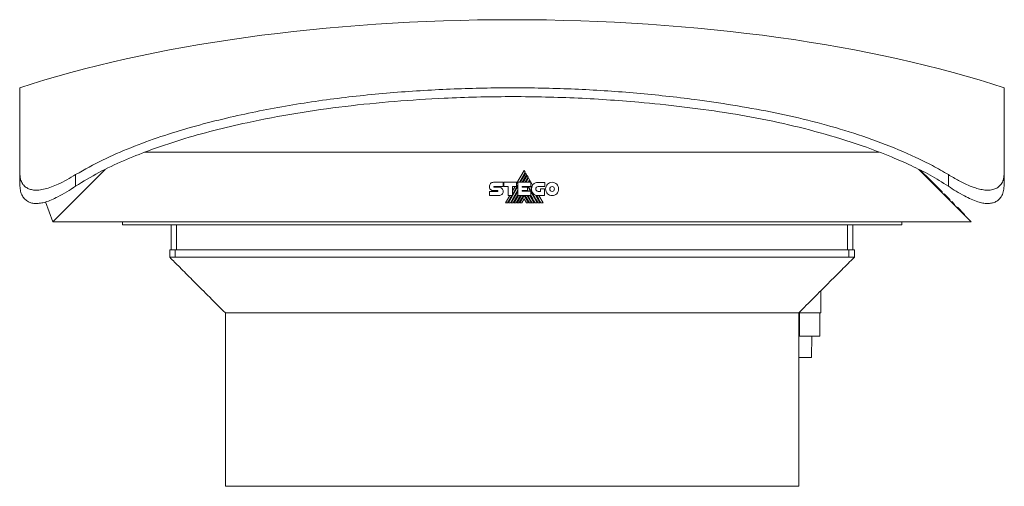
# Model space of a CAD drawing. Header units: millimetres. Extents: x 33 to 1164, y 152 to 721.
# Tile 5 of 5: x 811 to 1164, y 553 to 721. Entities that reach past the tile are written whole.
import ezdxf

# ---------------------------------------------------------------- set-up
doc = ezdxf.new("R2010")
doc.units = ezdxf.units.MM
doc.linetypes.add('PHANTOM', pattern=[12.7, 6.35, -1.27, 1.27, -1.27, 1.27, -1.27])
doc.layers.add('___VS___', color=7, linetype='Continuous', lineweight=15)

msp = doc.modelspace()

# ---------------------------------------------------------------- linework, layer by layer
at = {"color": 7, "linetype": 'Continuous', "lineweight": 15}
for p, q in [((855.39, 673.13), (1119.23, 673.13)), ((810.64, 665.1), (810.64, 660.96)), ((822.42, 648.13), (841.25, 666.96)), ((830.64, 665.1), (830.64, 660.96)), ((991.8, 666.59), (989.08, 661.88)), ((990.08, 662.35), (992.17, 665.97)), ((992.33, 665.69), (990.4, 662.35)), ((991.11, 662.35), (992.68, 665.08)), ((992.17, 665.97), (991.8, 666.59)), ((992.68, 665.08), (992.33, 665.69)), ((1133.59, 666.96), (1152.42, 648.13)), ((1134.2, 666.65), (1137.42, 663.43)), ((1144.19, 665.1), (1144.19, 660.96)), ((1164.19, 665.1), (1164.19, 660.96)), ((980.77, 662.37), (984.19, 662.37)), ((984.19, 662.37), (984.19, 660.84)), ((984.53, 660.84), (984.53, 662.36)), ((984.53, 662.36), (989.08, 662.36)), ((989.08, 662.36), (989.08, 660.85)), ((989.54, 657.64), (989.54, 662.35)), ((989.54, 662.35), (994.18, 662.35)), ((992.84, 664.8), (991.43, 662.35)), ((992.14, 662.35), (993.2, 664.18)), ((993.36, 663.91), (992.46, 662.35)), ((993.2, 664.18), (992.84, 664.8)), ((993.19, 662.35), (993.72, 663.28)), ((993.72, 663.28), (993.36, 663.91)), ((993.88, 663.01), (993.5, 662.35)), ((994.83, 661.35), (993.88, 663.01)), ((994.18, 662.35), (994.18, 660.83)), ((996.78, 662.34), (999.16, 662.34)), ((999.16, 662.34), (999.16, 660.81)), ((1137.42, 663.43), (1137.42, 663.13)), ((1137.42, 663.43), (1141.92, 658.93)), ((979.27, 660.83), (979.27, 660.83)), ((979.27, 659.09), (982.28, 659.09)), ((982.28, 659.35), (980.77, 659.35)), ((980.97, 660.84), (984.19, 660.84)), ((980.97, 660.61), (982.71, 660.61)), ((986.01, 660.84), (984.53, 660.84)), ((986.01, 657.64), (986.01, 660.84)), ((986.11, 654.92), (989.54, 660.86)), ((986.82, 654.92), (989.54, 659.63)), ((987.15, 654.92), (989.54, 659.07)), ((987.56, 658), (989.54, 661.42)), ((989.08, 660.85), (987.56, 660.85)), ((987.56, 657.64), (987.56, 660.85)), ((988.49, 660.85), (987.56, 659.26)), ((991.08, 660.83), (994.18, 660.83)), ((991.08, 660.83), (991.08, 660.58)), ((991.08, 660.58), (992.93, 660.58)), ((991.08, 659.43), (992.93, 659.43)), ((991.08, 659.43), (991.08, 659.2)), ((991.08, 659.2), (994.16, 659.2)), ((991.36, 659.2), (991.49, 659.43)), ((991.44, 660.58), (991.58, 660.83)), ((991.68, 659.2), (991.81, 659.43)), ((992.16, 660.58), (992.3, 660.83)), ((992.47, 660.58), (992.62, 660.83)), ((992.8, 659.43), (992.93, 659.2)), ((992.93, 660.58), (992.93, 659.43)), ((993.18, 660.56), (993.34, 660.83)), ((993.18, 660.56), (993.97, 659.2)), ((994.06, 660.83), (994.46, 660.13)), ((994.16, 657.64), (994.16, 659.2)), ((994.16, 658.88), (996.44, 654.92)), ((999.16, 660.81), (996.78, 660.81)), ((996.78, 659.1), (997.6, 659.1)), ((997.6, 659.1), (997.6, 660)), ((997.6, 660), (999.11, 660)), ((999.11, 660), (999.11, 657.57)), ((1141.92, 658.93), (1141.92, 658.63)), ((1142.67, 658.18), (1142.67, 657.88)), ((1142.67, 658.18), (1144.67, 656.18)), ((822.42, 648.13), (819.75, 655.28)), ((982.71, 657.58), (979.27, 657.58)), ((986.63, 657.64), (985.06, 654.92)), ((985.79, 654.92), (987.36, 657.64)), ((986.01, 657.64), (987.56, 657.64)), ((987.85, 654.92), (989.54, 657.84)), ((988.17, 654.92), (989.74, 657.64)), ((988.88, 654.92), (990.46, 657.64)), ((989.21, 654.92), (990.78, 657.64)), ((989.54, 657.64), (994.16, 657.64)), ((989.92, 654.92), (991.49, 657.64)), ((990.24, 654.92), (991.8, 657.62)), ((991.8, 656.39), (990.94, 654.92)), ((993.35, 654.92), (991.8, 657.62)), ((991.8, 656.39), (992.64, 654.92)), ((993.68, 654.92), (992.1, 657.64)), ((992.8, 657.64), (994.38, 654.92)), ((993.83, 657.64), (995.41, 654.92)), ((995.82, 657.79), (997.47, 654.92)), ((999.11, 657.57), (996.79, 657.57)), ((998.55, 654.92), (997.01, 657.57)), ((1144.67, 656.18), (1144.67, 655.88)), ((1145.42, 655.43), (1145.42, 655.13)), ((1145.42, 655.43), (1146.42, 654.43)), ((1146.42, 654.43), (1146.42, 654.13)), ((1147.38, 653.46), (1147.38, 653.16)), ((1149.92, 650.93), (1147.42, 653.43)), ((1147.42, 653.43), (1147.42, 653.13)), ((1149.92, 650.93), (1149.92, 650.63)), ((1152.42, 648.13), (822.42, 648.13)), ((847.42, 648.13), (847.42, 647.13)), ((1127.42, 648.13), (1127.42, 647.13)), ((1149.95, 650.89), (1149.95, 650.59)), ((847.42, 647.13), (1127.42, 647.13)), ((864.92, 638.13), (864.92, 647.13)), ((1109.92, 647.13), (1109.92, 638.13)), ((864.42, 638.13), (864.42, 635.43)), ((864.42, 638.13), (866.42, 638.13)), ((866.42, 638.13), (866.42, 635.43)), ((866.42, 638.13), (1108.42, 638.13)), ((1108.42, 638.13), (1108.42, 635.43)), ((1108.42, 638.13), (1110.42, 638.13)), ((1110.42, 638.13), (1110.42, 635.43)), ((866.42, 635.43), (864.42, 635.43)), ((1108.42, 635.43), (866.42, 635.43)), ((1110.42, 635.43), (1108.42, 635.43)), ((1098.42, 623.43), (1098.42, 615.43)), ((884.42, 615.43), (884.42, 553.13)), ((1090.42, 615.43), (884.42, 615.43)), ((1090.42, 553.13), (1090.42, 615.43)), ((1090.67, 615.43), (1090.42, 615.43)), ((1090.67, 607.13), (1090.67, 615.43)), ((1090.67, 615.43), (1098.42, 615.43)), ((1098.02, 607.13), (1098.02, 615.43)), ((1090.67, 607.13), (1090.42, 607.13)), ((1098.02, 607.13), (1090.67, 607.13)), ((1095.02, 599.43), (1095.15, 607.13)), ((1095.02, 599.43), (1090.42, 599.43)), ((1090.42, 553.13), (884.42, 553.13))]:
    msp.add_line(p, q, dxfattribs=at)
at = {"color": 8, "linetype": 'Continuous', "lineweight": 15}
for p, q in [((866.92, 647.13), (866.92, 638.13)), ((1107.92, 638.13), (1107.92, 647.13))]:
    msp.add_line(p, q, dxfattribs=at)
at = {"color": 7, "linetype": 'Continuous', "lineweight": 15, "flags": 128}
msp.add_lwpolyline([(997.82, 654.92), (997.34, 655.75), (996.89, 656.53), (996.56, 657.1), (996.25, 657.63)], dxfattribs=at)
at = {"color": 7, "linetype": 'Continuous', "lineweight": 15}
for centre, radius, start, end in [((996.79, 659.91), 2.34, 174.6401, 270), ((997.06, 660.02), 2.6, 149.0381, 166.8386)]:
    msp.add_arc(centre, radius, start, end, dxfattribs=at)
for major_axis, start_param, end_param in [((251.76, 0), 1.570796, 2.349853), ((-251.76, 0), 3.933395, 4.712389)]:
    msp.add_ellipse((987.42, 635.75), major_axis=major_axis, ratio=0.337724, start_param=start_param, end_param=end_param, dxfattribs=at)
for points, knots in [([(810.64, 665.1), (810.64, 666.21), (810.64, 668.42), (810.64, 672.34), (810.64, 676.65), (810.64, 680.93), (810.64, 685.13), (810.64, 689.01), (810.64, 692.24), (810.64, 694.54), (810.64, 695.87), (810.64, 696.4), (810.64, 696.27), (810.64, 696.25)], [0, 0, 0, 0, 0.040769, 0.081671, 0.165556, 0.249579, 0.333561, 0.462692, 0.591848, 0.721878, 0.852024, 0.982189, 1, 1, 1, 1]), ([(1144.19, 665.1), (1142.29, 666.21), (1138.5, 668.43), (1130.44, 672.36), (1119.99, 676.74), (1106.99, 681.14), (1093.73, 684.77), (1080.29, 687.74), (1066.74, 690.15), (1050.75, 692.49), (1032.28, 694.53), (1011.31, 695.92), (990.3, 696.44), (969.07, 696.11), (947.65, 694.96), (926.08, 692.87), (904.64, 689.69), (886.72, 685.98), (872.28, 682.25), (861.23, 678.87), (850.55, 674.95), (840.24, 670.54), (833.84, 666.92), (830.64, 665.1)], [0, 0, 0, 0, 0.020414, 0.040833, 0.083194, 0.125636, 0.168199, 0.210847, 0.253489, 0.295983, 0.360993, 0.426061, 0.491138, 0.55616, 0.623214, 0.690347, 0.757441, 0.82444, 0.860203, 0.895979, 0.931724, 0.965874, 1, 1, 1, 1]), ([(1164.19, 696.25), (1164.19, 696.21), (1164.19, 696.11), (1164.19, 694.95), (1164.19, 692.87), (1164.19, 689.69), (1164.19, 685.6), (1164.19, 681.48), (1164.19, 677.9), (1164.19, 674.58), (1164.19, 670.54), (1164.19, 666.92), (1164.19, 665.1)], [0, 0, 0, 0, 0.112246, 0.246366, 0.380646, 0.514846, 0.648856, 0.755884, 0.809664, 0.863438, 0.931509, 1, 1, 1, 1]), ([(1144.19, 660.96), (1142.03, 662.31), (1137.69, 665.01), (1130.83, 668.44), (1121.41, 672.54), (1109.29, 676.97), (1094.38, 681.31), (1079.21, 684.78), (1063.87, 687.51), (1048.44, 689.6), (1030.39, 691.46), (1009.7, 692.84), (986.38, 693.31), (964.87, 692.78), (945.23, 691.53), (927.45, 689.74), (909.76, 687.23), (894.03, 684.25), (880.26, 681.04), (868.42, 677.73), (857.58, 674.09), (847.75, 670.17), (838.92, 666.05), (833.4, 662.65), (830.64, 660.96)], [0, 0, 0, 0, 0.023651, 0.047343, 0.071021, 0.118867, 0.166803, 0.214867, 0.263021, 0.311164, 0.359148, 0.431186, 0.503263, 0.575305, 0.630474, 0.685687, 0.740882, 0.796026, 0.833982, 0.871952, 0.90989, 0.939939, 0.970007, 1, 1, 1, 1]), ([(830.64, 665.1), (829.6, 664.49), (827.52, 663.25), (824.6, 661.77), (821.96, 660.65), (819.61, 659.9), (817.4, 659.51), (815.52, 659.51), (814.02, 659.87), (812.71, 660.53), (811.65, 661.57), (810.81, 663.11), (810.7, 664.38), (810.64, 665.1)], [0, 0, 0, 0, 0.1073562, 0.2145908, 0.2967432, 0.3787953, 0.4616843, 0.5445294, 0.6145422, 0.6846078, 0.7789227, 0.8733706, 1, 1, 1, 1]), ([(1164.19, 665.1), (1164.15, 664.49), (1164.05, 663.25), (1163.33, 661.77), (1162.27, 660.65), (1160.95, 659.9), (1159.27, 659.51), (1157.38, 659.51), (1155.39, 659.87), (1153.19, 660.53), (1150.67, 661.57), (1147.56, 663.11), (1145.42, 664.38), (1144.19, 665.1)], [0, 0, 0, 0, 0.107356, 0.214591, 0.296743, 0.378795, 0.461685, 0.54453, 0.614542, 0.684608, 0.778923, 0.873371, 1, 1, 1, 1]), ([(830.64, 660.96), (829.59, 660.28), (827.47, 658.91), (824.55, 657.27), (821.95, 656.03), (819.86, 655.26), (817.97, 654.82), (816.34, 654.69), (814.88, 654.87), (813.52, 655.37), (812.33, 656.24), (811.38, 657.52), (810.76, 659.11), (810.68, 660.34), (810.64, 660.96)], [0, 0, 0, 0, 0.109297, 0.221146, 0.298105, 0.376862, 0.440412, 0.505743, 0.56933, 0.634748, 0.717317, 0.802231, 0.900146, 1, 1, 1, 1]), ([(1164.19, 660.96), (1164.14, 660.27), (1164.05, 658.9), (1163.31, 657.25), (1162.26, 656.03), (1161.09, 655.26), (1159.71, 654.82), (1158.22, 654.69), (1156.56, 654.87), (1154.6, 655.37), (1152.38, 656.25), (1149.79, 657.53), (1147.04, 659.11), (1145.14, 660.34), (1144.19, 660.96)], [0, 0, 0, 0, 0.110647, 0.221154, 0.299067, 0.376872, 0.441329, 0.505744, 0.57022, 0.634743, 0.718417, 0.802226, 0.901073, 1, 1, 1, 1]), ([(864.42, 635.43), (865.61, 634.23), (868.3, 631.55), (872.85, 626.99), (878.32, 621.52), (882.28, 617.56), (884.42, 615.43)], [0, 0, 0, 0, 0.181466, 0.408027, 0.680714, 1, 1, 1, 1]), ([(1090.42, 615.43), (1092.24, 617.25), (1095.78, 620.79), (1100.95, 625.95), (1105.8, 630.81), (1108.91, 633.92), (1110.42, 635.43)], [0, 0, 0, 0, 0.2725866, 0.5296862, 0.7718198, 1, 1, 1, 1])]:
    msp.add_open_spline(points, degree=3, knots=knots, dxfattribs=at)
for points in [[(979.27, 660.83), (979.27, 661.26), (979.44, 661.64), (979.71, 661.92)], [(979.71, 661.92), (979.98, 662.2), (980.35, 662.37), (980.77, 662.37)], [(994.83, 661.35), (994.91, 661.48), (994.99, 661.59), (995.1, 661.69)], [(995.1, 661.69), (995.48, 662.09), (996.05, 662.34), (996.78, 662.34)], [(999.48, 659.96), (999.48, 660.62), (999.74, 661.22), (1000.17, 661.65)], [(1000.17, 661.65), (1000.59, 662.09), (1001.17, 662.36), (1001.81, 662.36)], [(1001.81, 662.36), (1002.46, 662.36), (1003.04, 662.09), (1003.47, 661.65)], [(1003.47, 661.65), (1003.89, 661.22), (1004.15, 660.62), (1004.15, 659.96)], [(979.66, 659.77), (979.41, 660.02), (979.26, 660.37), (979.27, 660.83)], [(980.77, 659.35), (980.34, 659.36), (979.94, 659.5), (979.66, 659.77)], [(980.91, 660.81), (980.88, 660.78), (980.87, 660.75), (980.87, 660.71)], [(980.87, 660.71), (980.87, 660.68), (980.88, 660.65), (980.9, 660.64)], [(980.9, 660.64), (980.92, 660.62), (980.94, 660.61), (980.97, 660.61)], [(980.97, 660.84), (980.94, 660.84), (980.92, 660.83), (980.91, 660.81)], [(982.34, 659.31), (982.33, 659.33), (982.3, 659.35), (982.28, 659.35)], [(982.28, 659.09), (982.31, 659.09), (982.33, 659.1), (982.35, 659.12)], [(982.38, 659.21), (982.38, 659.24), (982.37, 659.28), (982.34, 659.31)], [(982.35, 659.12), (982.37, 659.14), (982.38, 659.17), (982.38, 659.21)], [(982.71, 660.61), (983.12, 660.61), (983.5, 660.43), (983.77, 660.14)], [(983.78, 658), (983.51, 657.74), (983.13, 657.58), (982.71, 657.58)], [(983.77, 660.14), (984.04, 659.86), (984.21, 659.46), (984.21, 659.04)], [(984.21, 659.04), (984.21, 658.62), (984.05, 658.26), (983.78, 658)], [(993.26, 659.2), (993.12, 659.45), (993.01, 659.65), (992.93, 659.79)], [(996.77, 654.92), (994.59, 658.68), (993.45, 660.65), (993.35, 660.83)], [(994.53, 660.61), (994.39, 660.85), (994.28, 661.04), (994.18, 661.21)], [(994.46, 660.13), (994.47, 660.3), (994.49, 660.46), (994.53, 660.61)], [(996.19, 660.56), (996.04, 660.41), (995.95, 660.19), (995.95, 659.96)], [(995.95, 659.96), (995.95, 659.72), (996.04, 659.5), (996.19, 659.35)], [(996.78, 660.81), (996.55, 660.81), (996.34, 660.71), (996.19, 660.56)], [(996.19, 659.35), (996.34, 659.19), (996.55, 659.1), (996.78, 659.1)], [(1000.17, 658.26), (999.74, 658.7), (999.48, 659.29), (999.48, 659.96)], [(1001.81, 657.56), (1001.17, 657.56), (1000.59, 657.83), (1000.17, 658.26)], [(1001.22, 660.58), (1001.06, 660.42), (1000.97, 660.2), (1000.97, 659.96)], [(1000.97, 659.96), (1000.97, 659.71), (1001.06, 659.49), (1001.22, 659.33)], [(1001.81, 660.84), (1001.58, 660.84), (1001.37, 660.74), (1001.22, 660.58)], [(1001.22, 659.33), (1001.37, 659.17), (1001.58, 659.08), (1001.81, 659.08)], [(1002.42, 660.58), (1002.26, 660.74), (1002.05, 660.84), (1001.81, 660.84)], [(1001.81, 659.08), (1002.05, 659.08), (1002.26, 659.18), (1002.42, 659.33)], [(1003.47, 658.26), (1003.05, 657.83), (1002.46, 657.56), (1001.81, 657.56)], [(1002.67, 659.96), (1002.67, 660.2), (1002.57, 660.42), (1002.42, 660.58)], [(1002.42, 659.33), (1002.57, 659.49), (1002.67, 659.71), (1002.67, 659.96)], [(1004.15, 659.96), (1004.15, 659.29), (1003.89, 658.7), (1003.47, 658.26)], [(994.7, 654.92), (994.04, 656.07), (993.52, 656.97), (993.13, 657.64)], [(995.73, 654.92), (995.11, 656), (994.58, 656.91), (994.16, 657.65)]]:
    msp.add_open_spline(points, degree=3, dxfattribs=at)
at = {"layer": '___VS___', "linetype": 'PHANTOM'}
for p, q in [((979.27, 659.09), (979.27, 657.58)), ((985.06, 654.92), (985.79, 654.92)), ((986.11, 654.92), (986.82, 654.92)), ((987.15, 654.92), (987.85, 654.92)), ((988.17, 654.92), (988.88, 654.92)), ((989.21, 654.92), (989.92, 654.92)), ((990.24, 654.92), (990.94, 654.92)), ((992.64, 654.92), (993.35, 654.92)), ((993.68, 654.92), (994.38, 654.92)), ((994.7, 654.92), (995.41, 654.92)), ((995.73, 654.92), (996.44, 654.92)), ((996.77, 654.92), (997.47, 654.92)), ((997.82, 654.92), (998.55, 654.92))]:
    msp.add_line(p, q, dxfattribs=at)

doc.saveas('drawing.dxf')
